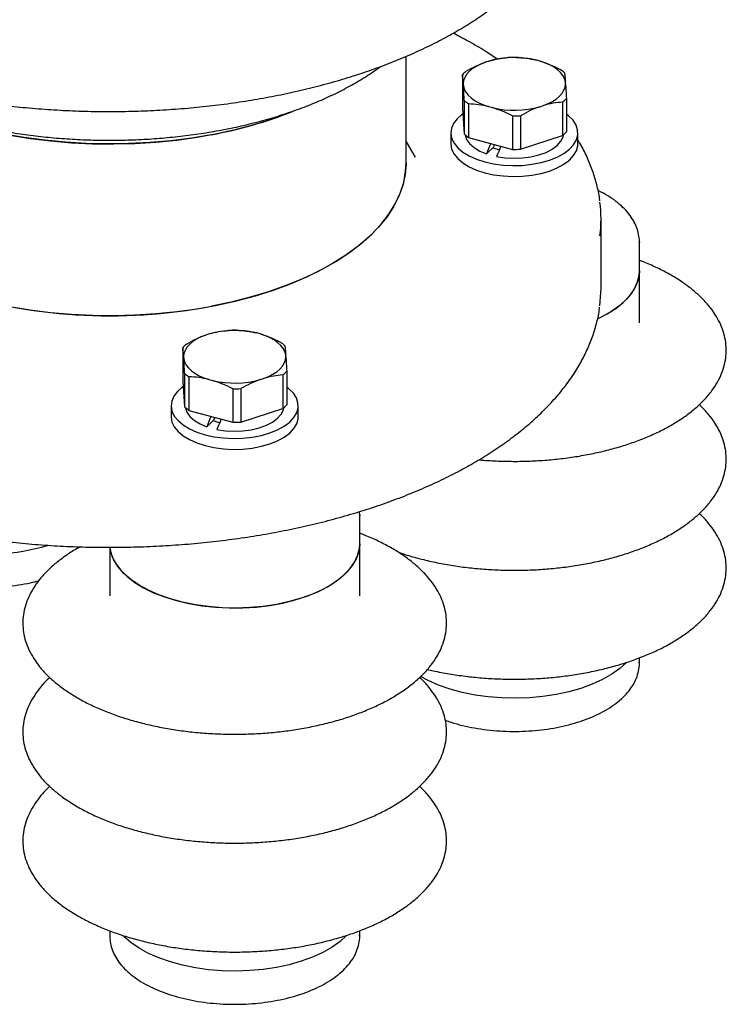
# Model space of a CAD drawing. Header units: millimetres. Extents: x 0 to 305, y 0 to 297.
# Tile 31 of 39: x 265 to 282, y 132 to 156. Entities that reach past the tile are written whole.
import ezdxf

# ---------------------------------------------------------------- set-up
doc = ezdxf.new("R2010")
doc.units = ezdxf.units.MM

msp = doc.modelspace()

# ---------------------------------------------------------------- linework, layer by layer
at = {"color": 7, "linetype": 'Continuous', "lineweight": 25}
for p, q in [((274.2363, 152.3389), (274.2363, 154.8541)), ((276.1894, 154.7422), (276.1062, 154.7153)), ((277.3964, 154.7406), (277.3095, 154.7642)), ((275.5628, 154.4142), (275.5628, 153.6229)), ((275.5831, 154.2047), (275.5868, 154.1541)), ((277.9971, 154.2014), (277.9934, 154.252)), ((275.6072, 153.813), (275.6072, 153.0216)), ((275.7107, 153.7283), (275.7107, 152.9369)), ((276.1838, 153.6655), (276.2707, 153.6419)), ((277.3908, 153.6639), (277.474, 153.6908)), ((277.9268, 153.7717), (277.9268, 152.9804)), ((278.0175, 153.8603), (278.0175, 153.0689)), ((275.5628, 153.6229), (275.6072, 153.0216)), ((276.7439, 153.4475), (276.7439, 152.6561)), ((276.938, 153.4513), (276.938, 152.66)), ((275.2901, 153.0459), (275.2901, 152.7887)), ((276.938, 152.66), (277.9268, 152.9804)), ((278.2901, 152.7887), (278.2901, 153.0459)), ((274.4379, 152.4985), (274.2363, 152.8543)), ((275.7107, 152.9369), (276.7439, 152.6561)), ((274.4533, 152.4709), (274.4379, 152.4985)), ((276.1329, 152.5505), (276.2978, 152.7114)), ((278.8363, 149.3817), (278.8363, 151.0103)), ((279.7401, 150.4744), (279.7399, 150.4557)), ((279.7401, 149.7886), (279.7401, 150.4744)), ((279.7401, 148.5593), (279.7401, 149.7886)), ((270.7963, 148.2987), (270.7094, 148.3223)), ((269.5893, 148.3004), (269.5062, 148.2734)), ((268.9627, 147.9724), (268.9627, 147.181)), ((268.983, 147.7628), (268.9868, 147.7123)), ((271.397, 147.7595), (271.3933, 147.8101)), ((271.4174, 147.4184), (271.4174, 146.627)), ((268.9627, 147.181), (269.0071, 146.5798)), ((269.0071, 147.3711), (269.0071, 146.5798)), ((269.1106, 147.2864), (269.1106, 146.4951)), ((269.5838, 147.2236), (269.6706, 147.2)), ((270.7908, 147.222), (270.8739, 147.2489)), ((271.3267, 147.3299), (271.3267, 146.5385)), ((270.1438, 147.0056), (270.1438, 146.2143)), ((270.338, 147.0094), (270.338, 146.2181)), ((268.69, 146.604), (268.69, 146.3469)), ((269.1106, 146.4951), (270.1438, 146.2143)), ((270.338, 146.2181), (271.3267, 146.5385)), ((271.69, 146.3469), (271.69, 146.604)), ((269.5328, 146.1086), (269.6977, 146.2695)), ((273.14, 144.0325), (273.1398, 144.0139)), ((273.14, 143.3468), (273.14, 144.0325)), ((267.24, 143.2635), (267.24, 142.1174)), ((273.14, 142.1174), (273.14, 143.3468)), ((279.7401, 140.5312), (279.7401, 140.6508)), ((267.24, 134.2079), (267.24, 134.0894)), ((273.14, 134.0894), (273.14, 134.2089)), ((267.24, 134.0894), (267.2406, 134.0603))]:
    msp.add_line(p, q, dxfattribs=at)
at = {"color": 7, "linetype": 'Continuous', "lineweight": 25, "flags": 128}
for points in [[(276.1062, 154.7153), (275.9914, 154.6692), (275.8883, 154.6162), (275.7982, 154.5573), (275.7226, 154.4932), (275.6625, 154.4249), (275.6189, 154.3533), (275.5923, 154.2796), (275.5831, 154.2047)], [(277.9934, 154.252), (277.9732, 154.3262), (277.9358, 154.3987), (277.8817, 154.4684), (277.8117, 154.5341), (277.7268, 154.5951), (277.6283, 154.6503), (277.5177, 154.6991), (277.3964, 154.7406)], [(275.5868, 154.1541), (275.607, 154.0799), (275.6445, 154.0074), (275.6985, 153.9378), (275.7685, 153.872), (275.8534, 153.811), (275.9519, 153.7558), (276.0625, 153.707), (276.1838, 153.6655)], [(277.474, 153.6908), (277.5888, 153.737), (277.6919, 153.7899), (277.782, 153.8488), (277.8576, 153.9129), (277.9177, 153.9813), (277.9613, 154.0528), (277.9879, 154.1265), (277.9971, 154.2014)], [(262.9104, 153.5546), (263.1216, 153.4724), (263.5361, 153.3286), (263.9694, 153.2004), (264.4194, 153.0885), (264.8837, 152.9935), (265.3601, 152.9157), (265.8459, 152.8556), (266.3389, 152.8135), (266.8364, 152.7896), (267.336, 152.7841), (267.8351, 152.797), (268.3311, 152.8281), (268.8216, 152.8774), (269.3039, 152.9446), (269.7757, 153.0294), (270.2346, 153.1312), (270.6782, 153.2497), (271.1043, 153.3841), (271.5106, 153.5339), (271.5444, 153.5474)], [(269.6434, 153.0036), (269.1683, 152.9238), (268.6834, 152.8616), (268.1911, 152.8174), (267.694, 152.7915), (267.1945, 152.7838), (266.6953, 152.7945), (266.1988, 152.8236), (265.7076, 152.8708), (265.2241, 152.9359), (264.751, 153.0186), (264.2905, 153.1185), (263.845, 153.2351), (263.4167, 153.3677), (263.008, 153.5158), (262.9157, 153.5524)], [(275.5721, 153.4968), (275.5525, 153.4824), (275.4376, 153.38), (275.3545, 153.2697), (275.3049, 153.1543), (275.2902, 153.0362), (275.3107, 152.9184), (275.3658, 152.8036), (275.4543, 152.6944), (275.5741, 152.5935), (275.7224, 152.5032), (275.8958, 152.4257), (276.0901, 152.3626)], [(276.0901, 152.3626), (276.3008, 152.3156), (276.523, 152.2857), (276.7514, 152.2736), (276.9808, 152.2796), (277.2056, 152.3036), (277.4208, 152.3449), (277.6211, 152.4027), (277.802, 152.4756), (277.9592, 152.5618), (278.0889, 152.6594), (278.1883, 152.7661), (278.2548, 152.8793), (278.287, 152.9964), (278.2842, 153.1146), (278.2463, 153.2313), (278.1742, 153.3436), (278.0698, 153.4489), (278.0175, 153.49)], [(275.6282, 153.0021), (275.6289, 152.9973), (275.664, 152.8921), (275.7347, 152.7918), (275.8387, 152.6996), (275.9729, 152.6182), (276.1329, 152.5505)], [(276.3683, 152.4866), (276.5673, 152.4569), (276.7733, 152.4459), (276.9799, 152.4539), (277.1805, 152.4806), (277.3688, 152.5251), (277.5387, 152.5861), (277.685, 152.6617), (277.803, 152.7494), (277.8889, 152.8465), (277.9401, 152.9499), (277.952, 153.0021)], [(275.2901, 152.7887), (275.2902, 152.7791), (275.3107, 152.6613), (275.3658, 152.5464), (275.4543, 152.4373), (275.5741, 152.3364), (275.7224, 152.2461), (275.8958, 152.1685), (276.0901, 152.1055)], [(276.0901, 152.1055), (276.3008, 152.0584), (276.523, 152.0285), (276.7514, 152.0164), (276.9808, 152.0224), (277.2056, 152.0464), (277.4208, 152.0878), (277.6211, 152.1456), (277.802, 152.2184), (277.9592, 152.3047), (278.0889, 152.4023), (278.1883, 152.5089), (278.2548, 152.6221), (278.287, 152.7392), (278.2901, 152.7887)], [(276.2812, 152.6952), (276.3934, 152.6587), (276.4385, 152.6473)], [(264.8837, 148.9433), (265.3601, 148.8655), (265.8459, 148.8055), (266.3389, 148.7634), (266.8364, 148.7395), (267.336, 148.734), (267.8351, 148.7468), (268.3311, 148.778), (268.8216, 148.8273), (269.3039, 148.8945), (269.7757, 148.9792), (270.2346, 149.0811), (270.6782, 149.1996), (271.1043, 149.334), (271.5106, 149.4838), (271.8952, 149.6481), (272.2561, 149.8262), (272.5913, 150.017), (272.8993, 150.2197), (273.1784, 150.4332), (273.4272, 150.6563), (273.6445, 150.8881), (273.8291, 151.1272), (273.9802, 151.3726), (274.0968, 151.6228), (274.1785, 151.8767), (274.2249, 152.133), (274.2363, 152.3389)], [(274.2363, 152.3389), (274.2362, 152.3174), (274.2154, 152.0603), (274.159, 151.8045), (274.0673, 151.5515), (273.9409, 151.3026), (273.7802, 151.0589), (273.5863, 150.8217), (273.3599, 150.5922), (273.1024, 150.3717), (272.815, 150.1612), (272.4991, 149.9617), (272.1564, 149.7744), (271.7887, 149.6002), (271.3977, 149.4399), (270.9856, 149.2944), (270.5543, 149.1644), (270.1062, 149.0506), (269.6434, 148.9535)], [(279.7401, 149.7886), (279.7397, 149.7627), (279.7162, 149.5958), (279.6573, 149.4311), (279.5635, 149.2709), (279.4361, 149.1169), (279.2765, 148.971), (279.0868, 148.8351), (278.8692, 148.7108), (278.7604, 148.6579)], [(278.7657, 148.6603), (278.9813, 148.7714), (279.1853, 148.9017), (279.3602, 149.0428), (279.5039, 149.193), (279.6147, 149.3503), (279.6912, 149.513), (279.7324, 149.6791), (279.7401, 149.7886)], [(278.8073, 148.9593), (278.8346, 149.2797), (278.8363, 149.3817)], [(269.5062, 148.2734), (269.3914, 148.2273), (269.2882, 148.1744), (269.1982, 148.1154), (269.1225, 148.0513), (269.0625, 147.983), (269.0188, 147.9114), (268.9922, 147.8377), (268.983, 147.7628)], [(271.3933, 147.8101), (271.3731, 147.8844), (271.3357, 147.9569), (271.2816, 148.0265), (271.2116, 148.0923), (271.1268, 148.1532), (271.0283, 148.2085), (270.9176, 148.2572), (270.7963, 148.2987)], [(268.9868, 147.7123), (269.007, 147.638), (269.0444, 147.5655), (269.0985, 147.4959), (269.1685, 147.4301), (269.2533, 147.3692), (269.3518, 147.3139), (269.4625, 147.2652), (269.5838, 147.2236)], [(270.8739, 147.2489), (270.9887, 147.2951), (271.0919, 147.348), (271.1819, 147.407), (271.2575, 147.4711), (271.3176, 147.5394), (271.3613, 147.6109), (271.3879, 147.6847), (271.397, 147.7595)], [(268.972, 147.0549), (268.9524, 147.0405), (268.8376, 146.9381), (268.7544, 146.8279), (268.7049, 146.7124), (268.6902, 146.5943), (268.7106, 146.4765), (268.7657, 146.3617), (268.8542, 146.2526), (268.974, 146.1517), (269.1223, 146.0614), (269.2957, 145.9838), (269.49, 145.9207)], [(269.49, 145.9207), (269.7007, 145.8737), (269.9229, 145.8438), (270.1513, 145.8317), (270.3807, 145.8377), (270.6056, 145.8617), (270.8207, 145.9031), (271.0211, 145.9609), (271.202, 146.0337), (271.3591, 146.12), (271.4889, 146.2176), (271.5882, 146.3242), (271.6547, 146.4374), (271.687, 146.5545), (271.6841, 146.6728), (271.6462, 146.7894), (271.5742, 146.9017), (271.4697, 147.0071), (271.4174, 147.0481)], [(269.0281, 146.5602), (269.0289, 146.5554), (269.0639, 146.4503), (269.1346, 146.35), (269.2387, 146.2577), (269.3728, 146.1764), (269.5328, 146.1086)], [(269.7682, 146.0447), (269.9672, 146.0151), (270.1733, 146.0041), (270.3799, 146.012), (270.5805, 146.0387), (270.7687, 146.0832), (270.9387, 146.1443), (271.0849, 146.2198), (271.2029, 146.3076), (271.2888, 146.4046), (271.34, 146.508), (271.3519, 146.5602)], [(268.69, 146.3469), (268.6902, 146.3372), (268.7106, 146.2194), (268.7657, 146.1046), (268.8542, 145.9954), (268.974, 145.8945), (269.1223, 145.8042), (269.2957, 145.7266), (269.49, 145.6636)], [(269.49, 145.6636), (269.7007, 145.6166), (269.9229, 145.5867), (270.1513, 145.5746), (270.3807, 145.5806), (270.6056, 145.6045), (270.8207, 145.6459), (271.0211, 145.7037), (271.202, 145.7766), (271.3591, 145.8628), (271.4889, 145.9604), (271.5882, 146.067), (271.6547, 146.1803), (271.687, 146.2974), (271.69, 146.3469)], [(269.6811, 146.2534), (269.7933, 146.2168), (269.8384, 146.2054)], [(273.14, 143.3468), (273.1396, 143.3208), (273.1162, 143.1539), (273.0572, 142.9893), (272.9634, 142.829), (272.836, 142.675), (272.6765, 142.5292), (272.4867, 142.3932), (272.2691, 142.2689), (272.0263, 142.1576), (271.7611, 142.0608), (271.4769, 141.9796), (271.1771, 141.915), (270.8653, 141.8678), (270.5453, 141.8385), (270.221, 141.8275), (269.8963, 141.835), (269.5752, 141.8608), (269.2615, 141.9046), (268.9591, 141.966), (268.6716, 142.0441), (268.4026, 142.1381), (268.1553, 142.2467), (267.9327, 142.3686), (267.7375, 142.5025), (267.572, 142.6465), (267.4383, 142.7991), (267.3381, 142.9584), (267.2724, 143.1223), (267.2445, 143.2635)], [(267.2445, 143.2631), (267.2528, 143.2054), (267.3008, 143.0399), (267.3839, 142.878), (267.5011, 142.7219), (267.6509, 142.5733), (267.8315, 142.4342), (268.0407, 142.3061), (268.2761, 142.1906), (268.5346, 142.0892), (268.8133, 142.003)], [(268.8133, 142.003), (269.1087, 141.9332), (269.4172, 141.8805), (269.735, 141.8456), (270.0584, 141.8289), (270.3834, 141.8307), (270.7061, 141.8508), (271.0225, 141.8892), (271.3288, 141.9452), (271.6212, 142.0182), (271.8963, 142.1073), (272.1507, 142.2115), (272.3813, 142.3295), (272.5852, 142.4598), (272.7601, 142.6009), (272.9038, 142.7511), (273.0146, 142.9085), (273.0911, 143.0712), (273.1324, 143.2372), (273.14, 143.3468)], [(279.4284, 140.5372), (279.2765, 140.3993), (279.0868, 140.2634), (278.8692, 140.1391), (278.6264, 140.0278), (278.3612, 139.931), (278.077, 139.8498), (277.7772, 139.7852), (277.4654, 139.738), (277.1454, 139.7087), (276.8211, 139.6977), (276.4964, 139.7052), (276.1752, 139.731), (275.8616, 139.7748), (275.5592, 139.8362), (275.2717, 139.9143), (275.0027, 140.0083), (274.7554, 140.1169), (274.5757, 140.2131)], [(279.4284, 140.5372), (279.2765, 140.3993), (279.0868, 140.2634), (278.8692, 140.1391), (278.6264, 140.0278), (278.3612, 139.931), (278.077, 139.8498), (277.7772, 139.7852), (277.4654, 139.738), (277.1454, 139.7087), (276.8211, 139.6977), (276.4964, 139.7052), (276.1752, 139.731), (275.8616, 139.7748), (275.5592, 139.8362), (275.2717, 139.9143), (275.0027, 140.0083), (274.7554, 140.1169), (274.5757, 140.2131)], [(272.8283, 134.0954), (272.6765, 133.9575), (272.4867, 133.8216), (272.2691, 133.6972), (272.0263, 133.586), (271.7611, 133.4891), (271.4769, 133.4079), (271.1771, 133.3433), (270.8653, 133.2961), (270.5453, 133.2668), (270.221, 133.2558), (269.8963, 133.2633), (269.5752, 133.2891), (269.2615, 133.333), (268.9591, 133.3943), (268.6716, 133.4725), (268.4026, 133.5664), (268.1553, 133.675), (267.9327, 133.797), (267.7375, 133.9308), (267.572, 134.0749), (267.557, 134.09)], [(272.8283, 134.0954), (272.6765, 133.9575), (272.4867, 133.8216), (272.2691, 133.6972), (272.0263, 133.586), (271.7611, 133.4891), (271.4769, 133.4079), (271.1771, 133.3433), (270.8653, 133.2961), (270.5453, 133.2668), (270.221, 133.2558), (269.8963, 133.2633), (269.5752, 133.2891), (269.2615, 133.333), (268.9591, 133.3943), (268.6716, 133.4725), (268.4026, 133.5664), (268.1553, 133.675), (267.9327, 133.797), (267.7375, 133.9308), (267.572, 134.0749), (267.557, 134.09)]]:
    msp.add_lwpolyline(points, dxfattribs=at)
at = {"color": 7, "linetype": 'Continuous', "lineweight": 25}
for centre, radius, start, end in [((276.7917, 152.5999), 2.2254, 76.54437, 105.70199), ((276.7901, 152.2327), 2.5947, 88.9783, 93.26806), ((276.1103, 153.944), 0.7217, 129.26828, 139.34179), ((277.3859, 153.8497), 0.8479, 46.17655, 55.2228), ((276.1943, 154.4248), 0.8479, 226.17655, 235.2228), ((276.7886, 155.8062), 2.2254, 256.54437, 285.70199), ((277.4699, 154.3305), 0.7217, 309.26828, 319.34179), ((267.8256, 162.9516), 10.1128, 280.35542, 291.64049), ((276.7901, 156.0418), 2.5947, 268.9783, 273.26806), ((276.1943, 153.6334), 0.8479, 226.17655, 235.2228), ((277.4699, 153.5391), 0.7217, 309.26828, 319.34179), ((276.7901, 155.2504), 2.5947, 268.9783, 273.26806), ((275.7479, 151.0103), 3.0884, 352.64751, 7.4499), ((267.2514, 161.3888), 12.6633, 251.78219, 280.88792), ((270.1916, 146.158), 2.2254, 76.54437, 105.70199), ((270.19, 145.7908), 2.5947, 88.9783, 93.26806), ((270.7858, 147.4078), 0.8479, 46.17655, 55.2228), ((269.5102, 147.5021), 0.7217, 129.26828, 139.34179), ((270.8699, 147.8886), 0.7217, 309.26828, 319.34179), ((269.5943, 147.9829), 0.8479, 226.17655, 235.2228), ((270.1885, 149.3644), 2.2254, 256.54437, 285.70199), ((270.19, 149.5999), 2.5947, 268.9783, 273.26806), ((269.5943, 147.1915), 0.8479, 226.17655, 235.2228), ((270.8699, 147.0973), 0.7217, 309.26828, 319.34179), ((270.19, 148.8085), 2.5947, 268.9783, 273.26806), ((264.2783, 148.5187), 5.4237, 261.22563, 285.97927)]:
    msp.add_arc(centre, radius, start, end, dxfattribs=at)
for centre, major_axis, start_param, end_param in [((276.7901, 153.3575), (1.1352, 2.5173), 1.8427674, 1.9436368), ((276.7901, 153.3575), (0.7942, 1.7611), 1.9568317, 1.9928944), ((276.7901, 152.731), (1.1352, 2.5173), 1.6183181, 1.7147732), ((270.19, 146.9157), (1.1352, 2.5173), 1.8427674, 1.9436368), ((270.19, 146.9157), (0.7942, 1.7611), 1.9568317, 1.9928944), ((270.19, 146.2891), (1.1352, 2.5173), 1.6183181, 1.7147732)]:
    msp.add_ellipse(centre, major_axis=major_axis, ratio=0.1039487, start_param=start_param, end_param=end_param, dxfattribs=at)
for points, knots in [([(256.6121, 160.7433), (256.5963, 160.7145), (256.5265, 160.587), (256.4337, 160.3562), (256.3349, 160.0521), (256.2699, 159.7457), (256.236, 159.4381), (256.234, 159.1304), (256.2635, 158.8232), (256.3246, 158.5175), (256.4169, 158.2141), (256.5403, 157.9137), (256.6945, 157.6171), (256.8791, 157.3253), (257.0937, 157.039), (257.3376, 156.7591), (257.6101, 156.4865), (257.9105, 156.2221), (258.2378, 155.9665), (258.5909, 155.7206), (258.9689, 155.485), (259.3706, 155.2604), (259.7949, 155.0474), (260.2404, 154.8467), (260.706, 154.6587), (261.1902, 154.484), (261.6917, 154.3231), (262.209, 154.1764), (262.7407, 154.0442), (263.2853, 153.9271), (263.8411, 153.8252), (264.4066, 153.7389), (264.9802, 153.6684), (265.5602, 153.6139), (266.145, 153.5755), (266.7329, 153.5534), (267.3223, 153.5476), (267.9114, 153.5582), (268.4986, 153.585), (269.0821, 153.6281), (269.6604, 153.6873), (270.2318, 153.7624), (270.7946, 153.8533), (271.3472, 153.9596), (271.8881, 154.0812), (272.4157, 154.2176), (272.9285, 154.3685), (273.425, 154.5334), (273.9039, 154.712), (274.3637, 154.9037), (274.8032, 155.1081), (275.221, 155.3245), (275.6161, 155.5523), (275.9871, 155.7911), (276.333, 156.0401), (276.6529, 156.2986), (276.9456, 156.566), (277.2104, 156.8414), (277.4463, 157.1241), (277.6527, 157.4132), (277.8288, 157.7078), (277.9742, 158.007), (278.0883, 158.3098), (278.171, 158.6152), (278.222, 158.9222), (278.2414, 159.23), (278.229, 159.5376), (278.1853, 159.8442), (278.1095, 160.1489), (278.0052, 160.4502), (277.9099, 160.6475), (277.8625, 160.7457)], [0, 0, 0, 0, 0.0042686, 0.0188876, 0.0334749, 0.0480305, 0.0625588, 0.0770687, 0.0915722, 0.1060786, 0.1205999, 0.1351458, 0.1497216, 0.1643283, 0.1789633, 0.1936221, 0.2082992, 0.2229892, 0.2376874, 0.2523903, 0.2670949, 0.2817989, 0.2965012, 0.3112011, 0.3258982, 0.3405925, 0.355284, 0.3699728, 0.3846592, 0.3993434, 0.4140256, 0.4287062, 0.4433854, 0.4580635, 0.4727408, 0.4874174, 0.5020938, 0.5167702, 0.5314467, 0.5461236, 0.5608013, 0.5754798, 0.5901596, 0.6048409, 0.619524, 0.6342093, 0.6488969, 0.6635871, 0.6782803, 0.6929767, 0.7076763, 0.7223793, 0.7370854, 0.7517944, 0.7665054, 0.7812168, 0.7959263, 0.8106307, 0.8253258, 0.8400066, 0.8546674, 0.8693024, 0.8839072, 0.8984798, 0.9130222, 0.9275408, 0.9420462, 0.9565496, 0.9710613, 0.9855929, 1, 1, 1, 1]), ([(276.3849, 154.7886), (276.2914, 154.8512), (276.0724, 154.9977), (275.7255, 155.2021), (275.4634, 155.3386), (275.3452, 155.4002)], [0, 0, 0, 0, 0.2903308, 0.6798787, 1, 1, 1, 1]), ([(276.1894, 154.7422), (276.2653, 154.7624), (276.418, 154.8029), (276.5671, 154.8164), (276.6422, 154.8232)], [0, 0, 0, 0, 0.4966416, 1, 1, 1, 1]), ([(276.8364, 154.827), (276.9138, 154.8233), (277.0696, 154.8158), (277.2292, 154.7815), (277.3095, 154.7642)], [0, 0, 0, 0, 0.4970731, 1, 1, 1, 1]), ([(260.8458, 154.6116), (260.8736, 154.5903), (261.0017, 154.4919), (261.2551, 154.3294), (261.6053, 154.125), (261.9795, 153.9354), (262.3734, 153.7599), (262.786, 153.5994), (263.2152, 153.454), (263.6595, 153.3242), (264.1172, 153.2103), (264.5864, 153.1124), (265.0655, 153.0308), (265.5526, 152.9657), (266.0459, 152.9172), (266.5437, 152.8855), (267.0439, 152.8706), (267.5449, 152.8725), (268.0446, 152.8913), (268.5413, 152.9269), (269.0331, 152.9792), (269.5181, 153.0481), (269.9946, 153.1334), (270.4608, 153.2349), (270.915, 153.3523), (271.3556, 153.4855), (271.7808, 153.6341), (272.1891, 153.7979), (272.5788, 153.9767), (272.9491, 154.1698), (273.295, 154.3787), (273.5233, 154.5275), (273.6286, 154.6104), (273.6342, 154.6148)], [0, 0, 0, 0, 0.0094847, 0.0437666, 0.0781229, 0.1124771, 0.1467884, 0.1810376, 0.2152172, 0.249327, 0.2833711, 0.3173565, 0.3512913, 0.3851844, 0.4190448, 0.4528816, 0.4867037, 0.5205203, 0.5543398, 0.5881686, 0.6220158, 0.6558907, 0.6898027, 0.7237616, 0.7577772, 0.7918592, 0.8260167, 0.8602576, 0.8945869, 0.9290047, 0.9635031, 0.9980611, 1, 1, 1, 1]), ([(275.6534, 154.5027), (275.7276, 154.5441), (275.8767, 154.6273), (276.0294, 154.6858), (276.1062, 154.7153)], [0, 0, 0, 0, 0.49707306, 1, 1, 1, 1]), ([(277.3964, 154.7406), (277.4757, 154.7146), (277.6353, 154.6622), (277.7911, 154.585), (277.8695, 154.5462)], [0, 0, 0, 0, 0.4966416, 1, 1, 1, 1]), ([(275.5831, 154.2047), (275.5797, 154.2464), (275.5728, 154.3303), (275.5661, 154.3861), (275.5628, 154.4142)], [0, 0, 0, 0, 0.49664159, 1, 1, 1, 1]), ([(277.973, 154.4615), (277.9763, 154.4337), (277.983, 154.3779), (277.9899, 154.2941), (277.9934, 154.252)], [0, 0, 0, 0, 0.4970731, 1, 1, 1, 1]), ([(275.6072, 153.813), (275.6039, 153.8754), (275.5972, 154.0009), (275.5903, 154.1029), (275.5868, 154.1541)], [0, 0, 0, 0, 0.4970731, 1, 1, 1, 1]), ([(277.9971, 154.2014), (278.0005, 154.1508), (278.0074, 154.0489), (278.0141, 153.9234), (278.0175, 153.8603)], [0, 0, 0, 0, 0.4966416, 1, 1, 1, 1]), ([(276.1838, 153.6655), (276.1046, 153.6826), (275.9449, 153.717), (275.7891, 153.7245), (275.7107, 153.7283)], [0, 0, 0, 0, 0.4966416, 1, 1, 1, 1]), ([(277.3908, 153.6639), (277.315, 153.6348), (277.1622, 153.5763), (277.0131, 153.4932), (276.938, 153.4513)], [0, 0, 0, 0, 0.4966416, 1, 1, 1, 1]), ([(277.9268, 153.7717), (277.8527, 153.765), (277.7036, 153.7516), (277.5508, 153.7112), (277.474, 153.6908)], [0, 0, 0, 0, 0.4970731, 1, 1, 1, 1]), ([(276.7439, 153.4475), (276.6664, 153.4859), (276.5106, 153.5631), (276.351, 153.6155), (276.2707, 153.6419)], [0, 0, 0, 0, 0.4970731, 1, 1, 1, 1]), ([(278.8075, 151.4391), (278.8069, 151.4455), (278.7973, 151.5593), (278.7492, 151.7794), (278.6615, 152.098), (278.5376, 152.4129), (278.4145, 152.6728), (278.3212, 152.8248), (278.2901, 152.8754)], [0, 0, 0, 0, 0.0129873, 0.2311165, 0.4497473, 0.6692441, 0.889848, 1, 1, 1, 1]), ([(279.7376, 150.4523), (279.7386, 150.4617), (279.7451, 150.5281), (279.7265, 150.652), (279.6807, 150.8199), (279.602, 150.9826), (279.4944, 151.1394), (279.3571, 151.2891), (279.1919, 151.4306), (278.9976, 151.5602), (278.8533, 151.6449), (278.7688, 151.682), (278.7639, 151.6842)], [0, 0, 0, 0, 0.0192326, 0.1359106, 0.2523662, 0.3700442, 0.4901529, 0.6130434, 0.7382454, 0.8648702, 0.9920835, 1, 1, 1, 1]), ([(275.9561, 145.3289), (275.9783, 145.3265), (276.1303, 145.3106), (276.4173, 145.2967), (276.814, 145.2883), (277.2112, 145.2978), (277.6055, 145.3233), (277.9948, 145.3651), (278.3766, 145.4228), (278.7484, 145.4961), (279.108, 145.5847), (279.4531, 145.6879), (279.7816, 145.8053), (280.0915, 145.9361), (280.3807, 146.0797), (280.6474, 146.2352), (280.89, 146.4018), (281.1067, 146.5787), (281.2961, 146.7647), (281.4566, 146.9588), (281.587, 147.1594), (281.6864, 147.3653), (281.7539, 147.5746), (281.7895, 147.7856), (281.793, 147.9968), (281.7649, 148.2068), (281.7054, 148.4144), (281.6151, 148.6185), (281.4943, 148.818), (281.3435, 149.0119), (281.1636, 149.1989), (280.9557, 149.3777), (280.721, 149.5469), (280.4617, 149.7058), (280.1781, 149.8523), (279.9369, 149.9623), (279.7842, 150.0185), (279.7401, 150.0347)], [0, 0, 0, 0, 0.0051223, 0.0349944, 0.0648633, 0.0947316, 0.1246015, 0.1544753, 0.1843558, 0.2142457, 0.2441479, 0.2740655, 0.3040014, 0.333958, 0.3639372, 0.3939392, 0.423961, 0.4539942, 0.4840141, 0.5139876, 0.5438675, 0.5735992, 0.6031383, 0.6324756, 0.6616565, 0.6907761, 0.7199155, 0.7491743, 0.7786139, 0.8082424, 0.8380282, 0.8679227, 0.8978792, 0.9278621, 0.957845, 0.9878154, 1, 1, 1, 1]), ([(263.8304, 143.5289), (263.8394, 143.5273), (264.0397, 143.4924), (264.4399, 143.4386), (265.0298, 143.3691), (265.6267, 143.3176), (266.2277, 143.2819), (266.8314, 143.2627), (267.4362, 143.2599), (268.0404, 143.2735), (268.6425, 143.3036), (269.2407, 143.35), (269.8336, 143.4126), (270.4195, 143.4912), (270.9969, 143.5857), (271.5642, 143.6959), (272.1198, 143.8214), (272.6624, 143.962), (273.1904, 144.1174), (273.7025, 144.2871), (274.1973, 144.4708), (274.6733, 144.668), (275.1295, 144.8784), (275.5644, 145.1014), (275.9769, 145.3366), (276.3659, 145.5834), (276.7301, 145.8412), (277.0686, 146.1094), (277.3801, 146.3875), (277.6638, 146.6745), (277.9185, 146.9698), (278.1435, 147.2724), (278.338, 147.5813), (278.501, 147.8954), (278.6331, 148.2135), (278.7306, 148.5346), (278.7866, 148.7736), (278.8001, 148.9057), (278.8025, 148.9294)], [0, 0, 0, 0, 0.00137596, 0.03057757, 0.05977189, 0.08896043, 0.11814467, 0.14732608, 0.17650613, 0.20568627, 0.23486754, 0.26405134, 0.29323914, 0.32243244, 0.35163278, 0.38084171, 0.41006082, 0.43929171, 0.46853597, 0.49779512, 0.52707056, 0.55636345, 0.58567456, 0.61500401, 0.64435099, 0.67371326, 0.70308659, 0.73246277, 0.76182818, 0.79116637, 0.82045591, 0.84967078, 0.87878218, 0.90776204, 0.93658815, 0.96525017, 0.99375463, 1, 1, 1, 1]), ([(269.5893, 148.3004), (269.6652, 148.3205), (269.8179, 148.361), (269.9671, 148.3745), (270.0421, 148.3813)], [0, 0, 0, 0, 0.4966416, 1, 1, 1, 1]), ([(270.2363, 148.3851), (270.3137, 148.3814), (270.4695, 148.3739), (270.6291, 148.3396), (270.7094, 148.3223)], [0, 0, 0, 0, 0.4970731, 1, 1, 1, 1]), ([(269.0534, 148.0609), (269.1275, 148.1022), (269.2766, 148.1854), (269.4293, 148.244), (269.5062, 148.2734)], [0, 0, 0, 0, 0.49707306, 1, 1, 1, 1]), ([(270.7963, 148.2987), (270.8756, 148.2727), (271.0352, 148.2203), (271.191, 148.1432), (271.2695, 148.1043)], [0, 0, 0, 0, 0.4966416, 1, 1, 1, 1]), ([(268.983, 147.7628), (268.9796, 147.8045), (268.9728, 147.8884), (268.9661, 147.9442), (268.9627, 147.9724)], [0, 0, 0, 0, 0.49664159, 1, 1, 1, 1]), ([(271.3729, 148.0196), (271.3763, 147.9919), (271.383, 147.9361), (271.3898, 147.8523), (271.3933, 147.8101)], [0, 0, 0, 0, 0.4970731, 1, 1, 1, 1]), ([(269.0071, 147.3711), (269.0038, 147.4335), (268.9971, 147.5591), (268.9902, 147.661), (268.9868, 147.7123)], [0, 0, 0, 0, 0.4970731, 1, 1, 1, 1]), ([(271.397, 147.7595), (271.4004, 147.7089), (271.4073, 147.607), (271.414, 147.4816), (271.4174, 147.4184)], [0, 0, 0, 0, 0.4966416, 1, 1, 1, 1]), ([(269.5838, 147.2236), (269.5045, 147.2407), (269.3449, 147.2751), (269.189, 147.2826), (269.1106, 147.2864)], [0, 0, 0, 0, 0.4966416, 1, 1, 1, 1]), ([(270.1438, 147.0056), (270.0663, 147.044), (269.9105, 147.1212), (269.7509, 147.1737), (269.6706, 147.2)], [0, 0, 0, 0, 0.4970731, 1, 1, 1, 1]), ([(270.7908, 147.222), (270.7149, 147.1929), (270.5621, 147.1344), (270.413, 147.0513), (270.338, 147.0094)], [0, 0, 0, 0, 0.4966416, 1, 1, 1, 1]), ([(271.3267, 147.3299), (271.2526, 147.3232), (271.1035, 147.3097), (270.9507, 147.2693), (270.8739, 147.2489)], [0, 0, 0, 0, 0.4970731, 1, 1, 1, 1]), ([(274.0365, 143.1525), (274.0808, 143.1367), (274.2344, 143.0817), (274.5152, 143.0023), (274.8756, 142.9149), (275.2491, 142.8435), (275.6319, 142.7877), (276.0221, 142.7479), (276.4169, 142.7243), (276.8141, 142.717), (277.2112, 142.7262), (277.6056, 142.7518), (277.9948, 142.7936), (278.3766, 142.8513), (278.7484, 142.9246), (279.108, 143.0132), (279.4531, 143.1164), (279.7816, 143.2338), (280.0915, 143.3646), (280.3807, 143.5082), (280.6474, 143.6637), (280.89, 143.8303), (281.1067, 144.0072), (281.2961, 144.1932), (281.4566, 144.3873), (281.587, 144.5879), (281.6864, 144.7938), (281.7539, 145.0031), (281.7895, 145.2141), (281.793, 145.4253), (281.7649, 145.6353), (281.7055, 145.8429), (281.615, 146.0469), (281.4948, 146.2467), (281.3416, 146.4398), (281.2265, 146.5681), (281.1554, 146.629), (281.1535, 146.6307)], [0, 0, 0, 0, 0.01218, 0.0422475, 0.0722987, 0.1023359, 0.1323617, 0.1623789, 0.1923901, 0.2223981, 0.2524056, 0.2824146, 0.3124276, 0.3424472, 0.3724763, 0.4025178, 0.4325748, 0.46265, 0.4927462, 0.5228651, 0.5530068, 0.5831685, 0.6133415, 0.6435012, 0.6736143, 0.7036334, 0.7335036, 0.7631803, 0.7926542, 0.821971, 0.8512263, 0.8805014, 0.9098965, 0.9394731, 0.9692396, 0.9991642, 1, 1, 1, 1]), ([(273.1376, 144.0104), (273.1386, 144.0198), (273.1422, 144.051), (273.1371, 144.0821), (273.1336, 144.1038)], [0, 0, 0, 0, 0.3016985, 1, 1, 1, 1]), ([(274.7372, 140.3798), (274.7839, 140.3683), (274.9503, 140.3273), (275.2496, 140.2726), (275.6318, 140.216), (276.0221, 140.1764), (276.4169, 140.1527), (276.8141, 140.1455), (277.2112, 140.1547), (277.6056, 140.1803), (277.9948, 140.2221), (278.3766, 140.2798), (278.7484, 140.3531), (279.108, 140.4417), (279.4531, 140.5449), (279.7816, 140.6623), (280.0915, 140.7931), (280.3807, 140.9367), (280.6474, 141.0922), (280.89, 141.2588), (281.1067, 141.4357), (281.2961, 141.6217), (281.4566, 141.8158), (281.587, 142.0164), (281.6864, 142.2223), (281.7539, 142.4315), (281.7895, 142.6426), (281.793, 142.8538), (281.7649, 143.0638), (281.7055, 143.2714), (281.615, 143.4754), (281.4948, 143.6752), (281.3416, 143.8683), (281.2265, 143.9966), (281.1554, 144.0575), (281.1535, 144.0592)], [0, 0, 0, 0, 0.0124693, 0.0444437, 0.0764059, 0.108359, 0.1403057, 0.1722489, 0.2041916, 0.236136, 0.2680846, 0.3000402, 0.332006, 0.363985, 0.3959803, 0.4279952, 0.4600323, 0.4920936, 0.5241793, 0.5562861, 0.5884051, 0.6205099, 0.652565, 0.6845201, 0.7163167, 0.7479072, 0.779282, 0.8104896, 0.8416316, 0.8727947, 0.9040855, 0.9355696, 0.9672558, 0.9991103, 1, 1, 1, 1]), ([(266.5485, 143.2744), (266.529, 143.2642), (266.4156, 143.2048), (266.2307, 143.0847), (265.9971, 142.9145), (265.7919, 142.7335), (265.6142, 142.5441), (265.466, 142.3471), (265.3483, 142.1441), (265.262, 141.9366), (265.2077, 141.7264), (265.1854, 141.5151), (265.1949, 141.3042), (265.236, 141.0951), (265.3083, 140.8889), (265.4112, 140.6865), (265.5445, 140.4892), (265.7074, 140.298), (265.8991, 140.1142), (266.1182, 139.9392), (266.3633, 139.7742), (266.6326, 139.6201), (266.9244, 139.478), (267.2366, 139.3487), (267.5673, 139.233), (267.9144, 139.1314), (268.2758, 139.0446), (268.649, 138.9731), (269.0319, 138.9173), (269.422, 138.8775), (269.8169, 138.8539), (270.2141, 138.8467), (270.6111, 138.8559), (271.0055, 138.8814), (271.3948, 138.9232), (271.7765, 138.9809), (272.1483, 139.0543), (272.5079, 139.1428), (272.8531, 139.246), (273.1816, 139.3634), (273.4914, 139.4942), (273.7806, 139.6378), (274.0474, 139.7933), (274.2899, 139.96), (274.5067, 140.1368), (274.696, 140.3229), (274.8565, 140.5169), (274.987, 140.7176), (275.0863, 140.9234), (275.1539, 141.1327), (275.1894, 141.3437), (275.1929, 141.555), (275.1648, 141.765), (275.1054, 141.9725), (275.0151, 142.1766), (274.8943, 142.3762), (274.7435, 142.5701), (274.5635, 142.757), (274.3556, 142.9358), (274.121, 143.1051), (273.8617, 143.264), (273.578, 143.4104), (273.3368, 143.5205), (273.1842, 143.5766), (273.14, 143.5928)], [0, 0, 0, 0, 0.0034462, 0.0200782, 0.0367196, 0.0533627, 0.0699918, 0.0865852, 0.1031143, 0.1195498, 0.1358732, 0.1520912, 0.1682417, 0.1843779, 0.2005483, 0.2168025, 0.2331621, 0.2496211, 0.2661567, 0.2827412, 0.2993511, 0.3159693, 0.3325834, 0.3491893, 0.3657852, 0.3823714, 0.3989485, 0.4155179, 0.4320811, 0.4486394, 0.4651945, 0.4817478, 0.4983008, 0.5148547, 0.5314108, 0.5479705, 0.5645355, 0.5811073, 0.5976876, 0.614278, 0.6308799, 0.6474944, 0.6641215, 0.6807596, 0.6974039, 0.714041, 0.7306522, 0.7472116, 0.763689, 0.7800595, 0.7963182, 0.8124903, 0.8286283, 0.8447774, 0.8609926, 0.8773079, 0.893728, 0.9102353, 0.9268029, 0.9434047, 0.9600212, 0.9766377, 0.9932473, 1, 1, 1, 1]), ([(262.8049, 142.5279), (262.8715, 142.5076), (263.0265, 142.4603), (263.2867, 142.4039), (263.5788, 142.3566), (263.8787, 142.3262), (264.1825, 142.3123), (264.4872, 142.3152), (264.79, 142.3347), (265.087, 142.3712), (265.3478, 142.4168), (265.503, 142.4568), (265.5667, 142.4732)], [0, 0, 0, 0, 0.0798101, 0.1859523, 0.291892, 0.3976838, 0.5033849, 0.6090528, 0.7147414, 0.820493, 0.9263676, 1, 1, 1, 1]), ([(275.1614, 139.1796), (275.2056, 139.1634), (275.3342, 139.1163), (275.565, 139.0545), (275.8488, 138.994), (276.1432, 138.9503), (276.4439, 138.9229), (276.7481, 138.9123), (277.0528, 138.9183), (277.3546, 138.9411), (277.6507, 138.9803), (277.9378, 139.0358), (278.2131, 139.107), (278.4739, 139.1935), (278.7174, 139.2948), (278.9411, 139.4102), (279.1426, 139.5391), (279.3192, 139.6807), (279.4683, 139.8339), (279.5869, 139.9968), (279.674, 140.1671), (279.7244, 140.3412), (279.7447, 140.4709), (279.7383, 140.5407), (279.7373, 140.5525)], [0, 0, 0, 0, 0.0254692, 0.0740107, 0.1224428, 0.170787, 0.2190686, 0.2673139, 0.3155489, 0.3637967, 0.4120785, 0.4604218, 0.5088554, 0.557409, 0.6061108, 0.6549815, 0.7040207, 0.7531791, 0.8022423, 0.8508762, 0.898655, 0.9452644, 0.9907419, 1, 1, 1, 1]), ([(265.8279, 140.1882), (265.8173, 140.179), (265.7378, 140.1098), (265.6158, 139.972), (265.4656, 139.7758), (265.3484, 139.5726), (265.262, 139.3652), (265.2077, 139.1549), (265.1854, 138.9436), (265.1949, 138.7327), (265.236, 138.5236), (265.3083, 138.3174), (265.4112, 138.115), (265.5445, 137.9177), (265.7074, 137.7265), (265.8991, 137.5427), (266.1182, 137.3677), (266.3633, 137.2027), (266.6326, 137.0486), (266.9244, 136.9065), (267.2366, 136.7772), (267.5673, 136.6615), (267.9144, 136.5599), (268.2758, 136.4731), (268.649, 136.4016), (269.0319, 136.3458), (269.422, 136.306), (269.8169, 136.2824), (270.2141, 136.2752), (270.6111, 136.2844), (271.0055, 136.3099), (271.3948, 136.3517), (271.7765, 136.4094), (272.1483, 136.4828), (272.5079, 136.5713), (272.8531, 136.6745), (273.1816, 136.7919), (273.4914, 136.9227), (273.7806, 137.0663), (274.0474, 137.2218), (274.2899, 137.3885), (274.5067, 137.5653), (274.696, 137.7514), (274.8565, 137.9454), (274.987, 138.1461), (275.0863, 138.3519), (275.1539, 138.5612), (275.1894, 138.7722), (275.1929, 138.9835), (275.1648, 139.1935), (275.1054, 139.401), (275.0149, 139.6051), (274.8948, 139.8048), (274.7415, 139.9979), (274.6264, 140.1262), (274.5554, 140.1872), (274.5534, 140.1888)], [0, 0, 0, 0, 0.0029721, 0.0223107, 0.0416079, 0.0608303, 0.0799437, 0.0989268, 0.1177875, 0.1365696, 0.155335, 0.1741402, 0.1930428, 0.212068, 0.2312089, 0.2504388, 0.2697256, 0.2890419, 0.3083679, 0.3276891, 0.3470007, 0.3663009, 0.3855895, 0.4048678, 0.424137, 0.443399, 0.4626553, 0.4819079, 0.5011584, 0.5204086, 0.5396598, 0.5589135, 0.5781715, 0.5974355, 0.6167075, 0.6359895, 0.6552831, 0.6745902, 0.6939118, 0.7132481, 0.7325972, 0.7519536, 0.7713015, 0.7906194, 0.809877, 0.8290391, 0.8480771, 0.866985, 0.8857921, 0.9045598, 0.9233401, 0.9421974, 0.9611712, 0.9802668, 0.9994638, 1, 1, 1, 1]), ([(265.8279, 137.6167), (265.8173, 137.6075), (265.7378, 137.5383), (265.6158, 137.4005), (265.4656, 137.2042), (265.3484, 137.0011), (265.262, 136.7937), (265.2077, 136.5834), (265.1854, 136.3721), (265.1949, 136.1612), (265.236, 135.9521), (265.3083, 135.7459), (265.4112, 135.5435), (265.5445, 135.3462), (265.7074, 135.155), (265.8991, 134.9712), (266.1182, 134.7962), (266.3633, 134.6312), (266.6326, 134.4771), (266.9244, 134.335), (267.2366, 134.2057), (267.5673, 134.09), (267.9144, 133.9884), (268.2758, 133.9016), (268.649, 133.8301), (269.0319, 133.7743), (269.422, 133.7345), (269.8169, 133.7109), (270.2141, 133.7037), (270.6111, 133.7129), (271.0055, 133.7384), (271.3948, 133.7802), (271.7765, 133.8379), (272.1483, 133.9112), (272.5079, 133.9998), (272.8531, 134.103), (273.1816, 134.2204), (273.4914, 134.3512), (273.7806, 134.4948), (274.0474, 134.6503), (274.2899, 134.817), (274.5067, 134.9938), (274.696, 135.1799), (274.8565, 135.3739), (274.987, 135.5746), (275.0863, 135.7804), (275.1539, 135.9897), (275.1894, 136.2007), (275.1929, 136.412), (275.1648, 136.622), (275.1054, 136.8295), (275.0149, 137.0336), (274.8948, 137.2333), (274.7415, 137.4264), (274.6264, 137.5547), (274.5554, 137.6157), (274.5534, 137.6173)], [0, 0, 0, 0, 0.0029721, 0.0223107, 0.0416079, 0.0608303, 0.0799437, 0.0989268, 0.1177875, 0.1365696, 0.155335, 0.1741402, 0.1930428, 0.212068, 0.2312089, 0.2504388, 0.2697256, 0.2890419, 0.3083679, 0.3276891, 0.3470007, 0.3663009, 0.3855895, 0.4048678, 0.424137, 0.443399, 0.4626553, 0.4819079, 0.5011584, 0.5204086, 0.5396598, 0.5589135, 0.5781715, 0.5974355, 0.6167075, 0.6359895, 0.6552831, 0.6745902, 0.6939118, 0.7132481, 0.7325972, 0.7519536, 0.7713015, 0.7906194, 0.809877, 0.8290391, 0.8480771, 0.866985, 0.8857921, 0.9045598, 0.9233401, 0.9421974, 0.9611712, 0.9802668, 0.9994638, 1, 1, 1, 1]), ([(267.2429, 134.055), (267.2459, 134.0073), (267.2525, 133.9025), (267.3005, 133.7439), (267.3779, 133.5811), (267.4858, 133.4244), (267.6229, 133.2746), (267.7886, 133.1334), (267.9811, 133.0026), (268.1979, 132.8839), (268.436, 132.7786), (268.6924, 132.6878), (268.9644, 132.6122), (269.2489, 132.5522), (269.5431, 132.5084), (269.8438, 132.4811), (270.1481, 132.4704), (270.4527, 132.4764), (270.7546, 132.4992), (271.0506, 132.5385), (271.3377, 132.5939), (271.6131, 132.6651), (271.8738, 132.7517), (272.1173, 132.8529), (272.3411, 132.9683), (272.5425, 133.0972), (272.7191, 133.2388), (272.8682, 133.392), (272.9869, 133.555), (273.0739, 133.7252), (273.1244, 133.8993), (273.1446, 134.029), (273.1383, 134.0988), (273.1372, 134.1106)], [0, 0, 0, 0, 0.0259667, 0.0570274, 0.0884142, 0.1204492, 0.1532262, 0.1866197, 0.2203928, 0.2543227, 0.2882425, 0.3220919, 0.3558586, 0.3895492, 0.4231786, 0.4567645, 0.4903251, 0.5238786, 0.557441, 0.5910271, 0.6246558, 0.6583475, 0.6921226, 0.7260008, 0.7599965, 0.7941094, 0.8283052, 0.8624348, 0.8962657, 0.9295018, 0.9619246, 0.9935598, 1, 1, 1, 1])]:
    msp.add_open_spline(points, degree=3, knots=knots, dxfattribs=at)

doc.saveas('drawing.dxf')
